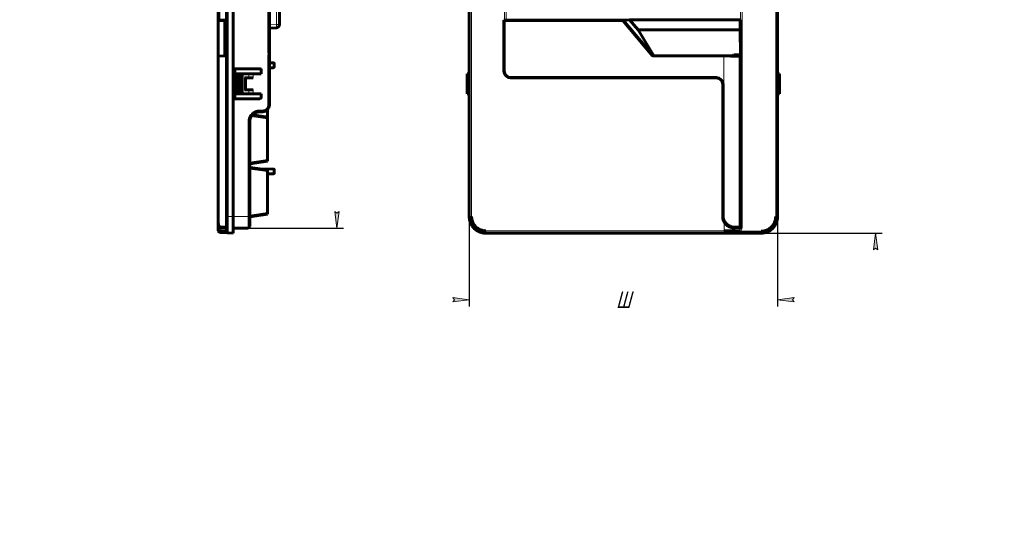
# Model space of a CAD drawing. Header units: millimetres. Extents: x 0 to 297, y 0 to 420.
# Tile 1 of 7: x 0 to 297, y 0 to 157. Entities that reach past the tile are written whole.
import ezdxf

# ---------------------------------------------------------------- set-up
doc = ezdxf.new("R2010")
doc.units = ezdxf.units.MM
doc.linetypes.add('K5LT_BASIC', pattern=[0])
doc.linetypes.add('K5LT_THIN', pattern=[0])
doc.layers.add('Системный слой', color=7, linetype='Continuous')
doc.styles.add('KDIMTEXTSTYLE', font='GOST_AU.SHX', dxfattribs={"width": 0.96, "oblique": 15, "height": 5})
doc.dimstyles.new('KDIMSTYLE (1.00)', dxfattribs={"dimtxt": 5, "dimasz": 1, "dimexe": 2, "dimexo": 0, "dimgap": 1, "dimtad": 1, "dimtxsty": 'KDIMTEXTSTYLE', "dimsah": 1, "dimcen": 0, "dimdle": 1, "dimadec": 0, "dimazin": 0, "dimtfac": 0.667, "dimtmove": 0, "dimatfit": 3, "dimfxl": 1, "dimtvp": 1, "dimtolj": 1, "dimtzin": 0, "dimarcsym": 0})

# ---------------------------------------------------------------- blocks, each defined once
blk = doc.blocks.new('KDIMARROW_01')
at = {"layer": 'Системный слой'}
blk.add_hatch(color=0, dxfattribs=at).paths.add_polyline_path([(0, 0), (-5, 0.66), (-4.5, 0), (-5, -0.66)])
at = {"layer": 'Системный слой', "color": 0, "linetype": 'K5LT_THIN', "lineweight": 18}
for p, q in [((-4.5, 0), (-5, 0.66)), ((-5, 0.66), (0, 0)), ((0, 0), (-5, -0.66)), ((-5, -0.66), (-4.5, 0)), ((0, 0), (-1, 0))]:
    blk.add_line(p, q, dxfattribs=at)
blk = doc.blocks.new('U18')
at = {"layer": 'Системный слой', "color": 7, "linetype": 'K5LT_THIN', "lineweight": 18}
for p, q in [((76.49, 143.17), (76.49, 143.91)), ((76.49, 142.44), (76.49, 143.17))]:
    blk.add_line(p, q, dxfattribs=at)
blk = doc.blocks.new('U23')
at = {"layer": 'Системный слой', "color": 150, "linetype": 'K5LT_BASIC', "lineweight": 60, "true_color": 0x0080ff}
for p, q in [((76.79, 142.74), (76.79, 143.61)), ((76.79, 143.61), (76.79, 143.61)), ((76.79, 143.61), (76.79, 143.17)), ((76.79, 143.17), (76.79, 142.74))]:
    blk.add_line(p, q, dxfattribs=at)
blk = doc.blocks.new('U25')
at = {"layer": 'Системный слой', "color": 150, "linetype": 'K5LT_BASIC', "lineweight": 60, "true_color": 0x0080ff}
for p, q in [((62.39, 93.09), (62.39, 93.15)), ((62.4, 93.03), (62.39, 93.09)), ((62.42, 92.97), (62.4, 93.03))]:
    blk.add_line(p, q, dxfattribs=at)
blk = doc.blocks.new('U26')
at = {"layer": 'Системный слой', "color": 150, "linetype": 'K5LT_BASIC', "lineweight": 60, "true_color": 0x0080ff}
for p, q in [((59.9, 95.47), (59.89, 95.93)), ((60.02, 94.65), (59.9, 95.47)), ((60.38, 94.23), (60.02, 94.65)), ((60.69, 94.18), (60.38, 94.23)), ((60.71, 94.18), (60.69, 94.18)), ((60.72, 94.18), (60.71, 94.18)), ((60.74, 94.18), (60.72, 94.18))]:
    blk.add_line(p, q, dxfattribs=at)
blk = doc.blocks.new('U28')
at = {"layer": 'Системный слой', "color": 7, "linetype": 'K5LT_THIN', "lineweight": 18}
for p, q in [((76.49, 111.17), (76.49, 111.91)), ((76.49, 110.44), (76.49, 111.17))]:
    blk.add_line(p, q, dxfattribs=at)
blk = doc.blocks.new('U29')
at = {"layer": 'Системный слой', "color": 150, "linetype": 'K5LT_BASIC', "lineweight": 60, "true_color": 0x0080ff}
for p, q in [((76.79, 110.74), (76.79, 111.61)), ((76.79, 111.61), (76.79, 111.61)), ((76.79, 111.61), (76.79, 111.17)), ((76.79, 111.17), (76.79, 110.74))]:
    blk.add_line(p, q, dxfattribs=at)

msp = doc.modelspace()

# ---------------------------------------------------------------- linework, layer by layer
at = {"layer": 'Системный слой', "color": 7, "linetype": 'K5LT_THIN', "lineweight": 18}
for p, q in [((217.941, 94.214), (217.941, 302.995)), ((62.862, 298.577), (62.862, 97.568)), ((135.822, 97.568), (135.822, 298.577)), ((136.321, 298.577), (136.321, 97.568)), ((228.038, 298.577), (228.038, 97.568)), ((228.538, 298.577), (228.538, 97.568)), ((60.379, 292.563), (60.379, 156.768)), ((146.244, 156.777), (146.244, 293.563)), ((146.744, 292.563), (146.744, 156.768)), ((217.441, 94.223), (217.441, 292.281)), ((74.841, 147.78), (74.841, 210.362)), ((77.414, 155.43), (77.414, 171.864)), ((75.338, 155.375), (77.414, 155.43)), ((77.414, 155.43), (78.388, 155.43)), ((75.338, 147.78), (74.841, 147.78)), ((212.408, 96.563), (212.408, 145.971)), ((74.841, 131.175), (74.841, 145.362)), ((75.338, 145.362), (74.841, 145.362)), ((65.457, 134.606), (65.457, 140.606)), ((65.645, 140.606), (65.645, 134.606)), ((67.03, 134.606), (67.03, 140.606)), ((67.227, 140.606), (67.227, 134.606)), ((67.317, 134.606), (67.317, 140.606)), ((67.453, 134.606), (67.453, 140.606)), ((69.102, 139.406), (69.102, 140.606)), ((70.456, 140.606), (70.456, 139.406)), ((135.177, 134.606), (135.177, 140.606)), ((146.059, 141.401), (146.096, 141.401)), ((229.052, 134.606), (229.052, 140.606)), ((67.848, 135.806), (67.848, 139.406)), ((68.162, 139.406), (68.162, 135.806)), ((68.238, 135.806), (68.238, 139.406)), ((68.436, 139.406), (68.436, 135.806)), ((148.094, 139.403), (148.094, 139.366)), ((210.094, 139.403), (210.094, 139.366)), ((212.096, 137.401), (212.059, 137.401)), ((69.102, 135.806), (69.102, 134.606)), ((70.456, 135.806), (70.456, 134.606)), ((75.338, 131.175), (74.841, 131.175)), ((69.843, 127.737), (74.788, 127.042)), ((72.33, 129.657), (73.367, 129.676)), ((68.891, 97.594), (68.891, 126.158)), ((69.388, 126.158), (68.891, 126.158)), ((69.388, 113.993), (74.788, 114.752)), ((69.388, 111.883), (74.788, 111.124)), ((69.388, 98.004), (74.788, 98.763)), ((59.89, 96.208), (59.888, 96.208)), ((62.388, 97.568), (62.862, 97.568)), ((62.862, 97.568), (64.388, 97.568)), ((64.388, 97.571), (68.891, 97.594)), ((69.388, 97.594), (68.891, 97.594)), ((135.611, 97.568), (135.822, 97.568)), ((135.822, 97.568), (136.321, 97.568)), ((212.096, 97.67), (212.059, 97.67)), ((212.409, 96.223), (212.376, 96.208)), ((212.408, 96.563), (212.408, 96.226)), ((212.518, 93.281), (212.518, 95.929)), ((228.038, 97.568), (228.538, 97.568)), ((228.538, 97.568), (228.618, 97.568)), ((62.196, 93.17), (62.196, 94.211)), ((62.196, 93.16), (62.196, 93.17)), ((62.196, 93.17), (62.388, 93.17)), ((140.608, 93.281), (212.518, 93.281)), ((140.608, 92.782), (140.608, 93.281)), ((140.608, 92.782), (140.608, 92.571)), ((212.518, 92.782), (140.608, 92.782)), ((212.518, 92.782), (212.518, 93.281)), ((215.593, 94.228), (215.595, 94.178)), ((223.621, 92.651), (217.128, 92.651)), ((217.247, 93.17), (217.247, 94.211)), ((217.247, 93.16), (217.247, 93.17)), ((217.247, 93.17), (217.642, 93.17)), ((217.641, 93.15), (217.247, 93.16)), ((223.621, 93.15), (217.641, 93.15)), ((217.642, 93.17), (217.642, 94.214)), ((223.621, 93.15), (223.621, 92.651)), ((223.621, 92.571), (223.621, 92.651))]:
    msp.add_line(p, q, dxfattribs=at)
at = {"layer": 'Системный слой', "color": 150, "linetype": 'K5LT_BASIC', "lineweight": 60, "true_color": 0x0080ff}
for p, q in [((62.388, 298.577), (62.388, 97.568)), ((64.388, 298.577), (64.388, 97.568)), ((135.611, 97.568), (135.611, 298.577)), ((228.618, 298.577), (228.618, 97.568)), ((59.888, 156.777), (59.888, 293.563)), ((75.338, 210.362), (75.338, 147.78)), ((78.388, 171.856), (78.388, 155.43)), ((59.888, 156.671), (59.888, 156.777)), ((59.888, 156.777), (60.379, 156.768)), ((61.888, 156.636), (59.888, 156.671)), ((59.888, 145.971), (59.888, 156.671)), ((60.379, 156.768), (61.988, 156.74)), ((61.888, 156.636), (61.888, 145.936)), ((61.988, 156.748), (62.388, 156.755)), ((61.988, 156.748), (61.988, 145.963)), ((146.059, 156.777), (146.244, 156.777)), ((146.059, 141.401), (146.059, 156.777)), ((146.096, 156.74), (146.059, 156.777)), ((146.096, 156.74), (146.772, 156.74)), ((146.096, 141.401), (146.096, 156.74)), ((146.144, 156.671), (146.144, 141.471)), ((181.915, 156.671), (146.144, 156.671)), ((146.744, 156.768), (146.772, 156.74)), ((147.006, 156.982), (146.772, 156.748)), ((146.772, 156.74), (146.772, 156.748)), ((146.772, 156.748), (182.018, 156.748)), ((190.894, 145.971), (181.915, 156.671)), ((182.018, 156.748), (183.937, 156.904)), ((182.018, 156.748), (191.062, 145.971)), ((183.937, 156.904), (217.301, 156.904)), ((186.514, 153.832), (183.937, 156.904)), ((217.301, 156.904), (217.223, 156.982)), ((217.301, 156.904), (217.301, 153.832)), ((61.988, 153.219), (61.888, 153.221)), ((61.988, 153.092), (61.888, 153.093)), ((61.888, 152.521), (61.988, 152.519)), ((77.414, 154.43), (75.338, 154.376)), ((217.301, 153.832), (186.514, 153.832)), ((191.295, 145.981), (186.514, 153.832)), ((217.301, 153.832), (217.432, 146.332)), ((61.988, 151.423), (61.888, 151.421)), ((61.888, 150.848), (61.988, 150.849)), ((61.988, 150.723), (61.888, 150.721)), ((75.338, 149.571), (75.388, 149.571)), ((75.388, 143.571), (75.388, 149.571)), ((59.888, 96.563), (59.888, 145.971)), ((59.888, 145.971), (62.388, 145.927)), ((62.388, 145.97), (61.988, 145.963)), ((61.988, 145.963), (61.988, 145.934)), ((212.408, 145.971), (190.894, 145.971)), ((191.171, 145.971), (191.295, 145.981)), ((191.295, 145.981), (215.069, 145.981)), ((215.069, 145.981), (213.881, 145.968)), ((215.401, 146.071), (215.401, 146.332)), ((215.401, 146.332), (217.432, 146.332)), ((217.432, 146.071), (215.401, 146.071)), ((215.814, 145.952), (215.814, 146.071)), ((217.359, 94.416), (217.359, 145.925)), ((217.422, 146.071), (217.422, 94.242)), ((217.432, 146.332), (217.432, 146.071)), ((75.338, 145.362), (75.338, 131.175)), ((75.338, 143.571), (75.388, 143.571)), ((75.388, 143.916), (76.491, 143.906)), ((76.788, 143.607), (76.788, 143.606)), ((76.788, 143.607), (76.788, 143.606)), ((64.388, 142.106), (72.388, 142.106)), ((64.888, 133.106), (64.888, 142.106)), ((65.388, 140.606), (65.457, 140.606)), ((65.388, 134.606), (65.388, 140.606)), ((65.457, 140.606), (65.645, 140.606)), ((65.645, 140.606), (65.889, 140.606)), ((65.889, 140.606), (66.211, 140.606)), ((65.889, 134.606), (65.889, 140.606)), ((66.211, 140.606), (66.393, 140.606)), ((66.211, 134.606), (66.211, 140.606)), ((66.393, 134.606), (66.393, 140.606)), ((66.393, 140.606), (66.919, 140.606)), ((66.919, 140.606), (67.03, 140.606)), ((66.919, 140.606), (66.919, 134.606)), ((67.03, 140.606), (67.227, 140.606)), ((67.227, 140.606), (67.317, 140.606)), ((67.317, 140.606), (67.453, 140.606)), ((67.453, 140.606), (69.102, 140.606)), ((69.102, 140.606), (70.456, 140.606)), ((72.888, 140.606), (70.456, 140.606)), ((72.888, 141.606), (72.888, 140.606)), ((75.338, 142.426), (76.491, 142.436)), ((135.012, 134.606), (135.012, 140.606)), ((135.012, 140.606), (135.177, 140.606)), ((135.177, 140.606), (135.611, 140.606)), ((228.618, 140.606), (229.052, 140.606)), ((229.052, 140.606), (229.218, 140.606)), ((229.218, 140.606), (229.218, 134.606)), ((59.888, 137.401), (59.888, 139.366)), ((59.888, 97.67), (59.888, 137.401)), ((67.848, 139.406), (69.102, 139.406)), ((69.102, 139.406), (70.456, 139.406)), ((148.094, 139.403), (210.094, 139.403)), ((210.094, 139.366), (148.094, 139.366)), ((148.144, 139.471), (210.154, 139.471)), ((212.059, 97.67), (212.059, 137.401)), ((212.096, 137.401), (212.096, 97.67)), ((212.154, 137.471), (212.154, 97.871)), ((65.457, 134.606), (65.388, 134.606)), ((65.645, 134.606), (65.457, 134.606)), ((65.889, 134.606), (65.645, 134.606)), ((66.211, 134.606), (65.889, 134.606)), ((66.393, 134.606), (66.211, 134.606)), ((66.919, 134.606), (66.393, 134.606)), ((67.03, 134.606), (66.919, 134.606)), ((67.227, 134.606), (67.03, 134.606)), ((67.317, 134.606), (67.227, 134.606)), ((67.453, 134.606), (67.317, 134.606)), ((69.102, 134.606), (67.453, 134.606)), ((69.102, 135.806), (67.848, 135.806)), ((70.456, 135.806), (69.102, 135.806)), ((69.102, 134.606), (70.456, 134.606)), ((70.456, 134.606), (72.888, 134.606)), ((72.888, 134.606), (72.888, 133.606)), ((135.177, 134.606), (135.012, 134.606)), ((135.611, 134.606), (135.177, 134.606)), ((229.052, 134.606), (228.618, 134.606)), ((229.218, 134.606), (229.052, 134.606)), ((72.388, 133.106), (64.388, 133.106)), ((74.788, 127.547), (70.198, 128.192)), ((70.198, 128.192), (74.788, 127.547)), ((73.373, 129.176), (72.336, 129.158)), ((74.657, 129.672), (74.788, 129.671)), ((74.788, 127.547), (74.788, 129.671)), ((69.388, 126.158), (69.388, 97.594)), ((74.788, 127.042), (74.788, 127.547)), ((74.788, 114.752), (74.788, 127.042)), ((74.788, 114.248), (69.388, 113.489)), ((74.788, 114.248), (74.788, 114.752)), ((69.388, 112.387), (74.788, 111.628)), ((72.567, 111.94), (76.491, 111.906)), ((74.788, 111.124), (74.788, 111.628)), ((74.788, 98.763), (74.788, 111.124)), ((74.788, 110.421), (76.491, 110.436)), ((76.788, 111.607), (76.788, 111.606)), ((76.788, 111.607), (76.788, 111.606)), ((74.788, 98.259), (69.388, 97.5)), ((74.788, 98.259), (74.788, 98.763)), ((59.888, 96.208), (59.888, 97.67)), ((59.888, 95.929), (59.888, 96.208)), ((59.888, 93.281), (59.888, 95.929)), ((62.388, 97.568), (62.388, 93.15)), ((64.388, 97.568), (64.388, 92.571)), ((69.388, 97.594), (69.388, 94.594)), ((69.388, 95.434), (69.388, 97.126)), ((212.408, 96.226), (212.409, 96.223)), ((62.862, 92.651), (60.362, 92.782)), ((60.842, 94.387), (62.388, 94.414)), ((62.196, 94.211), (60.913, 94.188)), ((62.196, 94.211), (62.388, 94.214)), ((64.388, 92.571), (62.862, 92.651)), ((68.891, 94.094), (64.388, 94.071)), ((223.621, 92.571), (140.608, 92.571)), ((215.814, 94.24), (215.814, 94.389)), ((215.814, 94.24), (215.872, 94.242)), ((215.872, 94.242), (217.422, 94.242)), ((215.872, 94.242), (215.872, 94.188)), ((217.422, 94.242), (217.441, 94.223)), ((217.642, 94.214), (217.941, 94.214))]:
    msp.add_line(p, q, dxfattribs=at)
for centre, radius, start, end in [((77.388, 155.43), 1, 271.5, 0), ((212.408, 148.832), 3.9, 313.02967, 320.13166), ((72.388, 141.606), 0.5, 359.99972, 90), ((148.094, 141.401), 2.035, 180, 270), ((148.094, 141.401), 1.998, 180, 270), ((148.144, 141.471), 2, 180, 270), ((210.094, 137.401), 2.002, 0, 90), ((210.094, 137.401), 1.965, 0, 90), ((210.154, 137.471), 2, 0, 90), ((72.388, 133.606), 0.5, 270.00063, 0), ((73.338, 131.175), 2, 271.00004, 0), ((72.388, 126.158), 3, 90.99995, 180), ((215.594, 97.67), 3.535, 180, 204.44267), ((215.594, 97.67), 3.498, 180, 204.3797), ((215.654, 97.871), 3.5, 180, 201.94874), ((216.094, 95.871), 1.275, 352.60928, 7.39072), ((60.388, 93.281), 0.5, 180, 267), ((62.888, 93.15), 0.5, 180, 267), ((68.888, 94.594), 0.5, 270.30047, 0)]:
    msp.add_arc(centre, radius, start, end, dxfattribs=at)
for centre, major_axis, ratio, start_param, end_param in [((146.244, 156.768), (-0.5, 0), 0.0174551, 3.1590459, 4.712389), ((212.408, 145.866), (-6, 0), 0.0174551, 3.7419737, 4.712389), ((65.888, 94.187), (-6, -0.105), 0.0262663, -0.5936678, -0.5388758), ((212.408, 94.184), (-3.9, -0.103), 0.017449, -3.7570084, -3.6509084), ((212.518, 94.187), (6, 0.158), 0.017449, -1.0328381, -0.9780461), ((212.408, 94.476), (-6, 0), 0.0174551, -4.1407008, -3.7419737), ((212.518, 94.275), (-6, 0), 0.0174551, -4.1191801, -3.8044665), ((217.642, 94.205), (-0.5, 0), 0.0174551, 4.712389, 5.6203115), ((217.941, 94.223), (-0.5, 0), 0.0174551, 0.0174468, 1.5707963)]:
    msp.add_ellipse(centre, major_axis=major_axis, ratio=ratio, start_param=start_param, end_param=end_param, dxfattribs=at)
at = {"layer": 'Системный слой', "color": 7, "linetype": 'K5LT_THIN', "lineweight": 18}
for centre, major_axis, ratio, end_param in [((72.327, 129.657), (0.009, -0.5), 0.0052352, 1.5707049), ((73.364, 129.676), (0.009, -0.5), 0.0052352, 1.5707049), ((61.888, 93.15), (0.5, 0), 0.0255539, 0.9073526)]:
    msp.add_ellipse(centre, major_axis=major_axis, ratio=ratio, start_param=0, end_param=end_param, dxfattribs=at)
for points, knots in [([(77.414, 155.43), (77.415, 155.361), (77.417, 155.234), (77.418, 155.06), (77.419, 154.91), (77.42, 154.777), (77.42, 154.66), (77.419, 154.563), (77.418, 154.491), (77.417, 154.449), (77.415, 154.433), (77.415, 154.43), (77.414, 154.43)], [0, 0, 0, 0, 1.6947407, 3.1728007, 4.4912669, 5.8442745, 7.236927, 8.6118513, 9.9906037, 11.3470322, 12.3498345, 13, 13, 13, 13]), ([(74.841, 145.362), (74.841, 145.38), (74.841, 145.399), (74.841, 145.424), (74.842, 145.43), (74.842, 145.442), (74.842, 145.447), (74.842, 145.458), (74.842, 145.463), (74.843, 145.473), (74.843, 145.478), (74.843, 145.487), (74.843, 145.492), (74.844, 145.5), (74.844, 145.505), (74.844, 145.514), (74.845, 145.518), (74.845, 145.527), (74.845, 145.532), (74.846, 145.541), (74.846, 145.545), (74.846, 145.555), (74.847, 145.56), (74.847, 145.571), (74.847, 145.577), (74.848, 145.587), (74.848, 145.593), (74.849, 145.605), (74.849, 145.611), (74.85, 145.625), (74.851, 145.632), (74.852, 145.648), (74.852, 145.657), (74.854, 145.678), (74.854, 145.689), (74.858, 145.735), (74.86, 145.768), (74.866, 145.836), (74.868, 145.87), (74.874, 145.937), (74.877, 145.97), (74.881, 146.02), (74.883, 146.036), (74.885, 146.06), (74.885, 146.069), (74.887, 146.084), (74.887, 146.091), (74.888, 146.105), (74.889, 146.112), (74.89, 146.125), (74.89, 146.131), (74.891, 146.143), (74.892, 146.149), (74.893, 146.161), (74.893, 146.166), (74.894, 146.178), (74.894, 146.184), (74.895, 146.196), (74.896, 146.202), (74.896, 146.213), (74.897, 146.219), (74.897, 146.231), (74.898, 146.236), (74.899, 146.248), (74.899, 146.253), (74.9, 146.266), (74.9, 146.272), (74.901, 146.285), (74.901, 146.292), (74.902, 146.305), (74.903, 146.312), (74.903, 146.328), (74.904, 146.337), (74.905, 146.357), (74.905, 146.368), (74.907, 146.398), (74.907, 146.417), (74.909, 146.47), (74.91, 146.504), (74.911, 146.572), (74.91, 146.606), (74.909, 146.674), (74.908, 146.708), (74.906, 146.755), (74.906, 146.768), (74.905, 146.791), (74.904, 146.8), (74.903, 146.818), (74.903, 146.826), (74.902, 146.841), (74.901, 146.848), (74.901, 146.862), (74.9, 146.868), (74.899, 146.88), (74.899, 146.886), (74.898, 146.898), (74.898, 146.903), (74.897, 146.915), (74.897, 146.921), (74.896, 146.932), (74.896, 146.938), (74.895, 146.95), (74.894, 146.956), (74.894, 146.967), (74.893, 146.973), (74.892, 146.985), (74.892, 146.991), (74.891, 147.003), (74.89, 147.009), (74.89, 147.021), (74.889, 147.027), (74.888, 147.04), (74.888, 147.046), (74.886, 147.061), (74.886, 147.069), (74.884, 147.088), (74.883, 147.1), (74.879, 147.145), (74.876, 147.179), (74.871, 147.247), (74.868, 147.281), (74.862, 147.349), (74.859, 147.384), (74.856, 147.433), (74.855, 147.448), (74.853, 147.473), (74.852, 147.483), (74.851, 147.5), (74.851, 147.507), (74.85, 147.521), (74.85, 147.527), (74.849, 147.54), (74.848, 147.546), (74.848, 147.558), (74.848, 147.564), (74.847, 147.574), (74.847, 147.58), (74.846, 147.59), (74.846, 147.596), (74.845, 147.606), (74.845, 147.61), (74.845, 147.619), (74.845, 147.623), (74.844, 147.632), (74.844, 147.637), (74.844, 147.646), (74.843, 147.65), (74.843, 147.659), (74.843, 147.664), (74.843, 147.674), (74.842, 147.679), (74.842, 147.689), (74.842, 147.694), (74.842, 147.705), (74.842, 147.71), (74.841, 147.723), (74.841, 147.729), (74.841, 147.751), (74.841, 147.765), (74.841, 147.78)], [0, 0, 0, 0, 1.8215209, 1.8215209, 2.4277915, 2.4277915, 2.9752076, 2.9752076, 3.4607741, 3.4607741, 3.9524857, 3.9524857, 4.3788478, 4.3788478, 4.8097315, 4.8097315, 5.2451394, 5.2451394, 5.6850738, 5.6850738, 6.1295366, 6.1295366, 6.6538024, 6.6538024, 7.1842366, 7.1842366, 7.7208412, 7.7208412, 8.341661, 8.341661, 9.0497207, 9.0497207, 9.9289865, 9.9289865, 11.0701015, 11.0701015, 14.3790907, 14.3790907, 17.6953086, 17.6953086, 20.9774703, 20.9774703, 22.5359865, 22.5359865, 23.391412, 23.391412, 24.0703898, 24.0703898, 24.744598, 24.744598, 25.3306155, 25.3306155, 25.9129779, 25.9129779, 26.491684, 26.491684, 27.0667328, 27.0667328, 27.6381234, 27.6381234, 28.2058553, 28.2058553, 28.7699282, 28.7699282, 29.330342, 29.330342, 29.9663349, 29.9663349, 30.5975498, 30.5975498, 31.3019572, 31.3019572, 32.1546938, 32.1546938, 33.2269513, 33.2269513, 35.1054203, 35.1054203, 38.4408246, 38.4408246, 41.7606802, 41.7606802, 45.0764871, 45.0764871, 46.3687526, 46.3687526, 47.2940584, 47.2940584, 48.0734476, 48.0734476, 48.7813535, 48.7813535, 49.415739, 49.415739, 49.974792, 49.974792, 50.5375465, 50.5375465, 51.1040023, 51.1040023, 51.674159, 51.674159, 52.2480158, 52.2480158, 52.8255718, 52.8255718, 53.4068259, 53.4068259, 53.9917766, 53.9917766, 54.5804224, 54.5804224, 55.2576827, 55.2576827, 56.0253628, 56.0253628, 57.144996, 57.144996, 60.4665654, 60.4665654, 63.8260207, 63.8260207, 67.1805073, 67.1805073, 68.6640661, 68.6640661, 69.6304011, 69.6304011, 70.3432311, 70.3432311, 70.9682795, 70.9682795, 71.5852552, 71.5852552, 72.118488, 72.118488, 72.6455426, 72.6455426, 73.166421, 73.166421, 73.6079743, 73.6079743, 74.0449934, 74.0449934, 74.4774804, 74.4774804, 74.9054376, 74.9054376, 75.3989994, 75.3989994, 75.8864041, 75.8864041, 76.3676572, 76.3676572, 76.9101359, 76.9101359, 77.5769623, 77.5769623, 79, 79, 79, 79]), ([(73.367, 129.676), (73.388, 129.676), (73.409, 129.677), (73.45, 129.679), (73.471, 129.681), (73.512, 129.685), (73.533, 129.687), (73.574, 129.693), (73.595, 129.696), (73.635, 129.704), (73.656, 129.708), (73.696, 129.717), (73.716, 129.722), (73.756, 129.733), (73.777, 129.739), (73.816, 129.751), (73.836, 129.758), (73.876, 129.773), (73.895, 129.78), (73.934, 129.797), (73.954, 129.805), (73.993, 129.824), (74.012, 129.833), (74.05, 129.853), (74.069, 129.864), (74.106, 129.886), (74.125, 129.897), (74.162, 129.921), (74.18, 129.933), (74.216, 129.959), (74.234, 129.972), (74.269, 130), (74.287, 130.014), (74.321, 130.043), (74.338, 130.058), (74.371, 130.089), (74.388, 130.105), (74.42, 130.137), (74.436, 130.154), (74.466, 130.188), (74.481, 130.205), (74.51, 130.239), (74.524, 130.257), (74.551, 130.292), (74.564, 130.31), (74.589, 130.346), (74.601, 130.364), (74.625, 130.401), (74.636, 130.419), (74.658, 130.457), (74.668, 130.476), (74.688, 130.514), (74.697, 130.533), (74.715, 130.572), (74.724, 130.592), (74.74, 130.631), (74.747, 130.651), (74.762, 130.69), (74.768, 130.71), (74.781, 130.751), (74.787, 130.771), (74.797, 130.812), (74.802, 130.832), (74.811, 130.873), (74.815, 130.894), (74.822, 130.935), (74.825, 130.956), (74.831, 130.997), (74.833, 131.018), (74.837, 131.06), (74.838, 131.081), (74.84, 131.126), (74.84, 131.151), (74.841, 131.175)], [0, 0, 0, 0, 0.9691571, 0.9691571, 1.9333868, 1.9333868, 2.8946982, 2.8946982, 3.8549716, 3.8549716, 4.8159594, 4.8159594, 5.7792846, 5.7792846, 6.7464363, 6.7464363, 7.7187622, 7.7187622, 8.6974588, 8.6974588, 9.6835591, 9.6835591, 10.6779184, 10.6779184, 11.6811989, 11.6811989, 12.6938544, 12.6938544, 13.7161146, 13.7161146, 14.7479728, 14.7479728, 15.7891762, 15.7891762, 16.8392219, 16.8392219, 17.8973591, 17.8973591, 18.955119, 18.955119, 20.0014545, 20.0014545, 21.0369328, 21.0369328, 22.0622665, 22.0622665, 23.0782237, 23.0782237, 24.0856245, 24.0856245, 25.0853345, 25.0853345, 26.0782573, 26.0782573, 27.0653255, 27.0653255, 28.0474909, 28.0474909, 29.0257145, 29.0257145, 30.0009561, 30.0009561, 30.9741647, 30.9741647, 31.9462683, 31.9462683, 32.9181654, 32.9181654, 33.8907166, 33.8907166, 34.8647364, 34.8647364, 36, 36, 36, 36]), ([(62.862, 97.568), (62.862, 97.289), (62.862, 96.792), (62.862, 96.154), (62.862, 95.641), (62.862, 95.187), (62.862, 94.737), (62.861, 94.335), (62.861, 93.974), (62.862, 93.647), (62.862, 93.33), (62.862, 93.036), (62.862, 92.811), (62.862, 92.679), (62.862, 92.651), (62.862, 92.651)], [0, 0, 0, 0, 1.7329235, 3.0907099, 4.0733592, 5.1254295, 6.2210239, 7.3601423, 8.2986662, 9.3278859, 10.4912912, 11.7919756, 13.3048969, 14.697275, 16, 16, 16, 16]), ([(68.891, 94.094), (68.891, 94.094), (68.892, 94.119), (68.893, 94.22), (68.894, 94.364), (68.895, 94.55), (68.895, 94.782), (68.895, 95.055), (68.895, 95.363), (68.895, 95.704), (68.894, 96.073), (68.894, 96.465), (68.893, 96.86), (68.892, 97.238), (68.891, 97.48), (68.891, 97.594)], [0, 0, 0, 0, 1.5418061, 2.8846488, 4.0764071, 5.2921532, 6.5350131, 7.754818, 8.9767655, 10.1985518, 11.4260296, 12.6648309, 13.8857435, 14.9997794, 16, 16, 16, 16]), ([(140.608, 92.782), (140.341, 92.782), (139.864, 92.822), (139.248, 92.968), (138.748, 93.149), (138.272, 93.378), (137.779, 93.691), (137.305, 94.086), (136.898, 94.525), (136.561, 94.991), (136.286, 95.485), (136.06, 96.035), (135.874, 96.73), (135.822, 97.258), (135.822, 97.568)], [0, 0, 0, 0, 1.5989872, 2.859253, 3.7807973, 4.7776535, 6.0158683, 7.268897, 8.4599003, 9.5877083, 10.7031827, 11.8351739, 13.1428215, 15, 15, 15, 15]), ([(228.538, 97.568), (228.538, 97.289), (228.495, 96.792), (228.341, 96.154), (228.154, 95.641), (227.933, 95.187), (227.653, 94.737), (227.337, 94.335), (226.989, 93.974), (226.604, 93.647), (226.138, 93.33), (225.569, 93.036), (224.928, 92.811), (224.263, 92.679), (223.83, 92.651), (223.621, 92.651)], [0, 0, 0, 0, 1.7329235, 3.0907099, 4.0733592, 5.1254295, 6.2210239, 7.3601423, 8.2986662, 9.3278859, 10.4912912, 11.7919756, 13.3048969, 14.697275, 16, 16, 16, 16]), ([(217.128, 92.651), (217.116, 92.652), (217.104, 92.653), (217.079, 92.655), (217.067, 92.656), (217.042, 92.658), (217.029, 92.658), (217.004, 92.66), (216.991, 92.661), (216.965, 92.663), (216.952, 92.664), (216.926, 92.666), (216.913, 92.667), (216.886, 92.669), (216.872, 92.67), (216.845, 92.672), (216.831, 92.672), (216.804, 92.674), (216.79, 92.675), (216.762, 92.677), (216.748, 92.678), (216.719, 92.68), (216.705, 92.681), (216.676, 92.682), (216.661, 92.683), (216.632, 92.685), (216.617, 92.686), (216.587, 92.688), (216.572, 92.688), (216.541, 92.69), (216.526, 92.691), (216.495, 92.693), (216.48, 92.694), (216.449, 92.695), (216.433, 92.696), (216.401, 92.698), (216.385, 92.699), (216.353, 92.7), (216.337, 92.701), (216.304, 92.703), (216.288, 92.703), (216.255, 92.705), (216.238, 92.706), (216.205, 92.707), (216.188, 92.708), (216.154, 92.71), (216.137, 92.711), (216.103, 92.712), (216.086, 92.713), (216.051, 92.714), (216.033, 92.715), (215.998, 92.717), (215.981, 92.717), (215.945, 92.719), (215.927, 92.72), (215.891, 92.721), (215.873, 92.722), (215.837, 92.723), (215.818, 92.724), (215.782, 92.725), (215.763, 92.726), (215.726, 92.728), (215.707, 92.728), (215.67, 92.73), (215.651, 92.73), (215.613, 92.732), (215.594, 92.732), (215.556, 92.734), (215.536, 92.734), (215.498, 92.736), (215.478, 92.736), (215.439, 92.738), (215.42, 92.738), (215.38, 92.74), (215.36, 92.74), (215.321, 92.741), (215.301, 92.742), (215.26, 92.743), (215.24, 92.744), (215.2, 92.745), (215.18, 92.746), (215.139, 92.747), (215.118, 92.747), (215.077, 92.749), (215.057, 92.749), (215.016, 92.75), (214.995, 92.751), (214.954, 92.752), (214.933, 92.752), (214.891, 92.753), (214.871, 92.754), (214.829, 92.755), (214.808, 92.756), (214.766, 92.757), (214.745, 92.757), (214.703, 92.758), (214.682, 92.758), (214.64, 92.759), (214.619, 92.76), (214.577, 92.761), (214.555, 92.761), (214.513, 92.762), (214.492, 92.763), (214.449, 92.763), (214.428, 92.764), (214.385, 92.765), (214.364, 92.765), (214.321, 92.766), (214.299, 92.766), (214.256, 92.767), (214.235, 92.767), (214.192, 92.768), (214.17, 92.768), (214.127, 92.769), (214.105, 92.77), (214.062, 92.77), (214.04, 92.771), (213.997, 92.771), (213.975, 92.772), (213.932, 92.772), (213.91, 92.772), (213.867, 92.773), (213.845, 92.773), (213.801, 92.774), (213.779, 92.774), (213.736, 92.775), (213.714, 92.775), (213.67, 92.775), (213.648, 92.776), (213.604, 92.776), (213.582, 92.776), (213.538, 92.777), (213.517, 92.777), (213.473, 92.777), (213.451, 92.778), (213.407, 92.778), (213.385, 92.778), (213.341, 92.779), (213.319, 92.779), (213.275, 92.779), (213.252, 92.779), (213.208, 92.78), (213.186, 92.78), (213.142, 92.78), (213.12, 92.78), (213.076, 92.78), (213.054, 92.78), (213.01, 92.781), (212.988, 92.781), (212.944, 92.781), (212.921, 92.781), (212.877, 92.781), (212.855, 92.781), (212.811, 92.781), (212.789, 92.781), (212.745, 92.782), (212.723, 92.782), (212.679, 92.782), (212.657, 92.782), (212.612, 92.782), (212.59, 92.782), (212.552, 92.782), (212.535, 92.782), (212.518, 92.782)], [0, 0, 0, 0, 0.9812896, 0.9812896, 1.9630094, 1.9630094, 2.945251, 2.945251, 3.9281025, 3.9281025, 4.9116491, 4.9116491, 5.8959724, 5.8959724, 6.8811506, 6.8811506, 7.8672585, 7.8672585, 8.8543674, 8.8543674, 9.8425451, 9.8425451, 10.8318555, 10.8318555, 11.8223592, 11.8223592, 12.8141129, 12.8141129, 13.8071695, 13.8071695, 14.8015782, 14.8015782, 15.7973843, 15.7973843, 16.7946292, 16.7946292, 17.7933502, 17.7933502, 18.793581, 18.793581, 19.795351, 19.795351, 20.7986856, 20.7986856, 21.8036062, 21.8036062, 22.81013, 22.81013, 23.8182704, 23.8182704, 24.8280363, 24.8280363, 25.8394328, 25.8394328, 26.8524607, 26.8524607, 27.8671169, 27.8671169, 28.8833941, 28.8833941, 29.901281, 29.901281, 30.9207623, 30.9207623, 31.9418186, 31.9418186, 32.9644266, 32.9644266, 33.9885594, 33.9885594, 35.0141859, 35.0141859, 36.0412715, 36.0412715, 37.0697777, 37.0697777, 38.0996626, 38.0996626, 39.1308808, 39.1308808, 40.1633834, 40.1633834, 41.196407, 41.196407, 42.2275997, 42.2275997, 43.2568077, 43.2568077, 44.2840613, 44.2840613, 45.3093909, 45.3093909, 46.3328276, 46.3328276, 47.3544029, 47.3544029, 48.3741487, 48.3741487, 49.3920975, 49.3920975, 50.4082823, 50.4082823, 51.4227366, 51.4227366, 52.4354947, 52.4354947, 53.4465911, 53.4465911, 54.4560611, 54.4560611, 55.4639405, 55.4639405, 56.4702656, 56.4702656, 57.4750733, 57.4750733, 58.4784009, 58.4784009, 59.4802862, 59.4802862, 60.4807676, 60.4807676, 61.4798837, 61.4798837, 62.4776736, 62.4776736, 63.4741768, 63.4741768, 64.4694328, 64.4694328, 65.4634816, 65.4634816, 66.4563634, 66.4563634, 67.4481181, 67.4481181, 68.4387862, 68.4387862, 69.4284077, 69.4284077, 70.4170227, 70.4170227, 71.4046712, 71.4046712, 72.3913927, 72.3913927, 73.3772265, 73.3772265, 74.3622116, 74.3622116, 75.3463862, 75.3463862, 76.3297881, 76.3297881, 77.3124544, 77.3124544, 78.2944213, 78.2944213, 79.2757243, 79.2757243, 80.256398, 80.256398, 81, 81, 81, 81])]:
    msp.add_open_spline(points, degree=3, knots=knots, dxfattribs=at)
at = {"layer": 'Системный слой', "color": 150, "linetype": 'K5LT_BASIC', "lineweight": 60, "true_color": 0x0080ff}
for points, knots in [([(75.338, 147.78), (75.338, 147.71), (75.338, 147.528), (75.337, 147.27), (75.337, 147.01), (75.338, 146.793), (75.338, 146.538), (75.337, 146.274), (75.337, 145.922), (75.338, 145.625), (75.338, 145.416), (75.338, 145.362)], [0, 0, 0, 0, 1.0930657, 2.8327403, 3.8797365, 4.9122195, 6.0009257, 7.558989, 8.7355047, 11.1483291, 12, 12, 12, 12]), ([(76.788, 142.736), (76.788, 142.733), (76.788, 142.731), (76.788, 142.727), (76.788, 142.725), (76.788, 142.72), (76.788, 142.716), (76.787, 142.707), (76.786, 142.702), (76.785, 142.689), (76.783, 142.682), (76.779, 142.662), (76.775, 142.648), (76.766, 142.622), (76.76, 142.609), (76.747, 142.584), (76.74, 142.572), (76.723, 142.548), (76.714, 142.537), (76.694, 142.517), (76.683, 142.507), (76.66, 142.489), (76.648, 142.481), (76.623, 142.467), (76.61, 142.461), (76.584, 142.451), (76.57, 142.447), (76.55, 142.442), (76.544, 142.441), (76.524, 142.437), (76.511, 142.436), (76.495, 142.436), (76.493, 142.436), (76.491, 142.436)], [-0.0000001, -0.0000001, -0.0000001, -0.0000001, 0.2901902, 0.2901902, 0.5223424, 0.5223424, 0.9806163, 0.9806163, 1.6732952, 1.6732952, 2.6083505, 2.6083505, 4.3737108, 4.3737108, 6.1751903, 6.1751903, 8.0024205, 8.0024205, 9.8447447, 9.8447447, 11.6908252, 11.6908252, 13.5342452, 13.5342452, 15.364298, 15.364298, 17.169929, 17.169929, 18.0079661, 18.0079661, 19.7247205, 19.7247205, 20, 20, 20, 20]), ([(72.336, 129.158), (72.199, 129.155), (72.064, 129.143), (71.796, 129.101), (71.662, 129.07), (71.445, 129.003), (71.361, 128.972), (71.232, 128.922), (71.188, 128.902), (71.016, 128.821), (70.893, 128.753), (70.655, 128.599), (70.541, 128.512), (70.351, 128.347), (70.275, 128.268), (70.173, 128.166), (70.15, 128.139), (70.08, 128.058), (70.035, 128.003), (69.949, 127.887), (69.906, 127.827), (69.789, 127.646), (69.72, 127.52), (69.638, 127.343), (69.617, 127.297), (69.567, 127.165), (69.536, 127.081), (69.499, 126.957), (69.489, 126.918), (69.469, 126.843), (69.461, 126.806), (69.444, 126.728), (69.436, 126.687), (69.426, 126.627), (69.423, 126.608), (69.417, 126.571), (69.415, 126.552), (69.411, 126.521), (69.409, 126.509), (69.406, 126.482), (69.405, 126.468), (69.4, 126.425), (69.398, 126.397), (69.393, 126.337), (69.392, 126.305), (69.39, 126.26), (69.39, 126.248), (69.389, 126.236)], [0, 0, 0, 0, 2.185518, 2.185518, 4.3953662, 4.3953662, 5.8400303, 5.8400303, 6.6238243, 6.6238243, 8.890242, 8.890242, 11.1969053, 11.1969053, 12.9508863, 12.9508863, 13.5269416, 13.5269416, 14.6753692, 14.6753692, 15.8555674, 15.8555674, 18.162038, 18.162038, 18.9891589, 18.9891589, 20.4325313, 20.4325313, 21.0810124, 21.0810124, 21.688495, 21.688495, 22.366085, 22.366085, 22.6691929, 22.6691929, 22.9723008, 22.9723008, 23.1750758, 23.1750758, 23.4085829, 23.4085829, 23.8633049, 23.8633049, 24.3852941, 24.3852941, 24.5813277, 24.5813277, 24.5813277, 24.5813277]), ([(76.788, 110.736), (76.788, 110.734), (76.788, 110.731), (76.788, 110.727), (76.788, 110.725), (76.788, 110.72), (76.788, 110.716), (76.787, 110.707), (76.786, 110.702), (76.785, 110.689), (76.783, 110.682), (76.779, 110.662), (76.775, 110.648), (76.766, 110.622), (76.76, 110.609), (76.747, 110.584), (76.74, 110.572), (76.723, 110.548), (76.714, 110.537), (76.694, 110.517), (76.683, 110.507), (76.66, 110.489), (76.648, 110.481), (76.623, 110.467), (76.61, 110.461), (76.584, 110.451), (76.57, 110.447), (76.55, 110.442), (76.544, 110.441), (76.524, 110.438), (76.511, 110.436), (76.495, 110.436), (76.493, 110.436), (76.491, 110.436)], [-0.0000001, -0.0000001, -0.0000001, -0.0000001, 0.2901898, 0.2901898, 0.5223418, 0.5223418, 0.9806158, 0.9806158, 1.6732941, 1.6732941, 2.6083494, 2.6083494, 4.3737097, 4.3737097, 6.1751892, 6.1751892, 8.0024194, 8.0024194, 9.8447436, 9.8447436, 11.6908241, 11.6908241, 13.5342441, 13.5342441, 15.3642969, 15.3642969, 17.169928, 17.169928, 18.0079661, 18.0079661, 19.7247205, 19.7247205, 20, 20, 20, 20]), ([(59.888, 96.563), (59.888, 96.342), (59.892, 95.903), (59.929, 95.382), (60.008, 95.007), (60.107, 94.764), (60.223, 94.604), (60.339, 94.51), (60.474, 94.438), (60.632, 94.394), (60.774, 94.386), (60.842, 94.387)], [0, 0, 0, 0, 1.975452, 4.106322, 5.6271012, 6.9321107, 8.1166446, 9.0774498, 9.6940194, 10.9633847, 12, 12, 12, 12]), ([(140.608, 92.571), (140.501, 92.571), (140.289, 92.578), (139.971, 92.608), (139.657, 92.659), (139.393, 92.719), (139.079, 92.806), (138.719, 92.933), (138.284, 93.136), (137.872, 93.377), (137.489, 93.654), (137.142, 93.958), (136.812, 94.305), (136.499, 94.707), (136.223, 95.152), (136.002, 95.61), (135.835, 96.063), (135.726, 96.479), (135.659, 96.85), (135.621, 97.196), (135.611, 97.435), (135.611, 97.568)], [0, 0, 0, 0, 1.056187, 2.112374, 3.168561, 4.2194212, 4.7994847, 6.4119732, 7.9971125, 9.5723742, 11.1476359, 12.694814, 14.148401, 15.9020561, 17.7498825, 19.3497805, 20.9470618, 22.5418241, 23.6192362, 24.6864337, 26, 26, 26, 26]), ([(136.321, 97.568), (136.321, 97.531), (136.322, 97.467), (136.326, 97.344), (136.338, 97.158), (136.374, 96.845), (136.462, 96.428), (136.585, 96.065), (136.694, 95.811), (136.754, 95.688), (136.805, 95.588), (136.847, 95.511), (136.892, 95.432), (136.93, 95.368), (136.979, 95.29), (137.045, 95.189), (137.159, 95.027), (137.304, 94.844), (137.432, 94.699), (137.517, 94.609), (137.57, 94.555), (137.625, 94.501), (137.694, 94.435), (137.782, 94.354), (137.908, 94.245), (138.087, 94.103), (138.276, 93.972), (138.434, 93.874), (138.528, 93.82), (138.595, 93.783), (138.666, 93.745), (138.733, 93.711), (138.82, 93.669), (138.927, 93.621), (139.08, 93.558), (139.317, 93.473), (139.672, 93.373), (140.088, 93.304), (140.415, 93.283), (140.571, 93.281), (140.608, 93.281)], [0, 0, 0, 0, 5.2719077, 9.1293758, 17.572665, 31.9430368, 54.1422978, 78.5584779, 86.6226873, 93.6736899, 98.1177254, 102.6535528, 106.2104955, 111.104399, 113.3948711, 119.2969827, 128.3869102, 141.6533395, 152.7269297, 156.0028557, 159.4486913, 163.4894513, 167.0909787, 173.1242383, 180.4727501, 191.0086527, 205.7796994, 213.4097623, 217.5882581, 221.1980825, 224.4459839, 229.0214314, 231.9797592, 238.2202283, 245.8959479, 255.6107336, 274.1788282, 298.6332178, 315.783262, 321, 321, 321, 321]), ([(212.518, 95.929), (212.492, 95.975), (212.443, 96.066), (212.398, 96.161), (212.376, 96.208)], [0, 0, 0, 0, 0.5061854, 1, 1, 1, 1]), ([(212.408, 96.563), (212.49, 96.359), (212.667, 96.016), (213.006, 95.564), (213.374, 95.2), (213.776, 94.908), (214.154, 94.706), (214.488, 94.572), (214.739, 94.498), (215.02, 94.435), (215.311, 94.394), (215.549, 94.386), (215.654, 94.387)], [0, 0, 0, 0, 1.9745024, 3.4624085, 5.0801752, 6.6461451, 7.9758703, 9.0438895, 10.0350711, 10.5018544, 11.8770001, 13, 13, 13, 13]), ([(212.409, 96.223), (212.464, 96.102), (212.573, 95.896), (212.72, 95.672), (212.848, 95.502), (212.968, 95.358), (213.136, 95.18), (213.337, 94.997), (213.533, 94.847), (213.711, 94.73), (213.839, 94.654), (213.977, 94.58), (214.1, 94.521), (214.258, 94.453), (214.405, 94.399), (214.547, 94.355), (214.668, 94.322), (214.798, 94.292), (215.016, 94.251), (215.296, 94.223), (215.5, 94.224), (215.593, 94.228)], [0, 0, 0, 0, 1.9157074, 3.4025109, 3.9430785, 5.0399468, 6.1415224, 7.5290195, 9.060093, 9.8427539, 10.7644052, 11.3377085, 12.2803809, 12.9207464, 14.1069591, 14.8661628, 15.4735647, 16.295121, 17.2623665, 19.6286914, 22, 22, 22, 22]), ([(215.595, 94.178), (215.512, 94.175), (215.324, 94.176), (215.063, 94.2), (214.861, 94.235), (214.703, 94.269), (214.55, 94.309), (214.279, 94.397), (214.017, 94.511), (213.737, 94.666), (213.481, 94.834), (213.203, 95.06), (212.922, 95.347), (212.699, 95.631), (212.568, 95.84), (212.518, 95.929)], [0, 0, 0, 0, 1.1930918, 2.6843069, 3.6207408, 3.9565978, 4.8447211, 5.7051293, 7.6799845, 8.4945169, 9.746065, 11.5189093, 12.949951, 14.7353313, 16, 16, 16, 16]), ([(228.618, 97.568), (228.618, 97.461), (228.611, 97.249), (228.58, 96.931), (228.529, 96.617), (228.47, 96.353), (228.382, 96.038), (228.256, 95.679), (228.053, 95.243), (227.811, 94.832), (227.534, 94.448), (227.23, 94.102), (226.883, 93.772), (226.482, 93.459), (226.036, 93.183), (225.579, 92.961), (225.125, 92.795), (224.709, 92.685), (224.339, 92.619), (223.993, 92.58), (223.753, 92.571), (223.621, 92.571)], [0, 0, 0, 0, 1.056187, 2.112374, 3.168561, 4.2194212, 4.7994847, 6.4119732, 7.9971125, 9.5723742, 11.1476359, 12.694814, 14.148401, 15.9020561, 17.7498825, 19.3497805, 20.9470619, 22.5418243, 23.6192362, 24.6864337, 26, 26, 26, 26]), ([(228.038, 97.568), (228.038, 97.524), (228.037, 97.46), (228.033, 97.33), (228.021, 97.141), (227.982, 96.815), (227.891, 96.385), (227.764, 96.011), (227.652, 95.754), (227.595, 95.633), (227.55, 95.546), (227.513, 95.478), (227.474, 95.407), (227.424, 95.322), (227.365, 95.225), (227.283, 95.101), (227.149, 94.913), (226.985, 94.711), (226.828, 94.54), (226.729, 94.439), (226.66, 94.373), (226.594, 94.31), (226.504, 94.229), (226.358, 94.105), (226.167, 93.959), (225.975, 93.83), (225.828, 93.741), (225.727, 93.684), (225.645, 93.64), (225.562, 93.597), (225.471, 93.553), (225.365, 93.506), (225.233, 93.45), (225.028, 93.373), (224.69, 93.27), (224.269, 93.187), (223.889, 93.154), (223.685, 93.15), (223.621, 93.15)], [0, 0, 0, 0, 6.1194059, 9.0659888, 18.3085581, 32.7785218, 55.3459586, 80.1428621, 88.3323671, 94.9331263, 98.9937079, 102.1652826, 105.8110584, 110.4551348, 116.0226018, 121.7961922, 131.32387, 148.6540935, 158.3779151, 164.0643367, 168.5521207, 171.8887321, 176.9195995, 185.5357894, 198.9800334, 210.7696217, 218.0384623, 223.3009596, 227.165317, 231.0223846, 236.4661276, 241.4030788, 247.4083855, 256.6877131, 272.2237511, 297.2518529, 316.9824821, 326, 326, 326, 326]), ([(59.888, 93.281), (59.888, 93.278), (59.92, 93.273), (60.05, 93.262), (60.236, 93.251), (60.478, 93.239), (60.782, 93.226), (61.14, 93.211), (61.516, 93.196), (61.871, 93.182), (62.095, 93.174), (62.196, 93.17)], [0, 0, 0, 0, 1.7299344, 3.2371717, 4.5766615, 5.9465352, 7.3569846, 8.7400831, 10.0709478, 11.153261, 12, 12, 12, 12]), ([(62.862, 92.651), (62.824, 92.653), (62.751, 92.66), (62.647, 92.686), (62.56, 92.712), (62.515, 92.746), (62.497, 92.778), (62.428, 92.759), (62.43, 92.832), (62.377, 92.814), (62.375, 92.866), (62.306, 92.876), (62.277, 92.939), (62.235, 92.998), (62.21, 93.063), (62.2, 93.109), (62.197, 93.142), (62.196, 93.153), (62.196, 93.16)], [0, 0, 0, 0, 2.3397802, 4.6266315, 6.8043737, 7.7027843, 8.5975726, 8.8472054, 10.2369875, 10.7422621, 11.4971212, 12.4893012, 14.0991287, 15.5923379, 16.995684, 18.3368674, 18.5276572, 19, 19, 19, 19]), ([(212.518, 93.281), (212.78, 93.278), (213.27, 93.273), (213.951, 93.262), (214.562, 93.251), (215.138, 93.239), (215.691, 93.226), (216.203, 93.211), (216.639, 93.196), (216.982, 93.182), (217.169, 93.174), (217.247, 93.17)], [0, 0, 0, 0, 1.7299344, 3.2371717, 4.5766615, 5.9465352, 7.3569846, 8.7400831, 10.0709478, 11.153261, 12, 12, 12, 12]), ([(217.128, 92.651), (217.134, 92.653), (217.146, 92.66), (217.173, 92.686), (217.171, 92.712), (217.214, 92.746), (217.253, 92.778), (217.16, 92.759), (217.272, 92.832), (217.202, 92.814), (217.262, 92.866), (217.212, 92.876), (217.243, 92.939), (217.241, 92.998), (217.246, 93.063), (217.246, 93.109), (217.247, 93.142), (217.247, 93.153), (217.247, 93.16)], [0, 0, 0, 0, 2.3397802, 4.6266315, 6.8043737, 7.7027843, 8.5975726, 8.8472054, 10.2369875, 10.7422621, 11.4971212, 12.4893012, 14.0991287, 15.5923379, 16.995684, 18.3368674, 18.5276572, 19, 19, 19, 19]), ([(217.641, 93.15), (217.64, 93.129), (217.634, 93.087), (217.616, 93.026), (217.589, 92.966), (217.558, 92.907), (217.51, 92.855), (217.497, 92.803), (217.423, 92.795), (217.4, 92.786), (217.426, 92.742), (217.335, 92.746), (217.369, 92.699), (217.267, 92.681), (217.205, 92.657), (217.153, 92.652), (217.128, 92.651)], [0, 0, 0, 0, 1.1394304, 2.3083466, 3.5356179, 4.843215, 6.2508749, 7.7760779, 8.4117201, 9.0525302, 9.4327271, 10.1625613, 11.2284145, 13.1601137, 15.2102312, 17, 17, 17, 17])]:
    msp.add_open_spline(points, degree=3, knots=knots, dxfattribs=at)
for points in [[(76.788, 143.607), (76.788, 143.781), (76.665, 143.904), (76.491, 143.906)], [(76.788, 111.607), (76.788, 111.781), (76.665, 111.904), (76.491, 111.906)]]:
    msp.add_rational_spline(points, [0.478001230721, 0.385979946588, 0.386117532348, 0.478413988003], degree=3, dxfattribs=at)
at = {"layer": 'Системный слой', "color": 7, "linetype": 'K5LT_THIN', "lineweight": 18}
for points in [[(68.891, 126.158), (68.891, 127.59), (70.898, 129.632), (72.33, 129.657)], [(217.641, 93.15), (217.642, 93.16), (217.642, 93.17)]]:
    msp.add_open_spline(points, degree=2, dxfattribs=at)

# ---------------------------------------------------------------- block references
at = {"layer": 'Системный слой'}
for name in ['U18', 'U23', 'U28', 'U29', 'U26', 'U25']:
    msp.add_blockref(name, (0, 0), dxfattribs=at)

# ---------------------------------------------------------------- dimensions: what is measured, and where the dimension line sits
at = {"layer": 'Системный слой', "color": 7}
for base, p1, p2, location, text in [((258.176, 92.571), (223.621, 303.574), (223.621, 92.571), (258.176, 198.072), '\\H5.0;\\W0.965;\\Q15;\\H5.0;\\W0.965;\\Q15;\\Q15;В'), ((95.705, 302.074), (64.388, 94.071), (64.388, 302.074), (95.705, 198.072), '\\H5.0;\\W0.965;\\Q15;\\H5.0;\\W0.965;\\Q15;\\Q15;В1')]:
    msp.add_linear_dim(base=base, p1=p1, p2=p2, angle=90, location=location, text=text, dimstyle='KDIMSTYLE (1.00)', override={"dimexo": 0, "dimblk1": 'KDIMARROW_01', "dimblk2": 'KDIMARROW_01', "dimse1": 0, "dimse2": 0, "dimclrt": 7, "dimtolj": 1}, dxfattribs=at).render()
msp.add_linear_dim(base=(135.611, 72.506), p1=(228.618, 97.568), p2=(135.611, 97.568), location=(182.114, 72.506), text='\\H5.0;\\W0.965;\\Q15;\\H5.0;\\W0.965;\\Q15;\\Q15;Ш', dimstyle='KDIMSTYLE (1.00)', override={"dimexo": 0, "dimblk1": 'KDIMARROW_01', "dimblk2": 'KDIMARROW_01', "dimse1": 0, "dimse2": 0, "dimclrt": 7, "dimtolj": 1}, dxfattribs=at).render()

doc.saveas('drawing.dxf')
